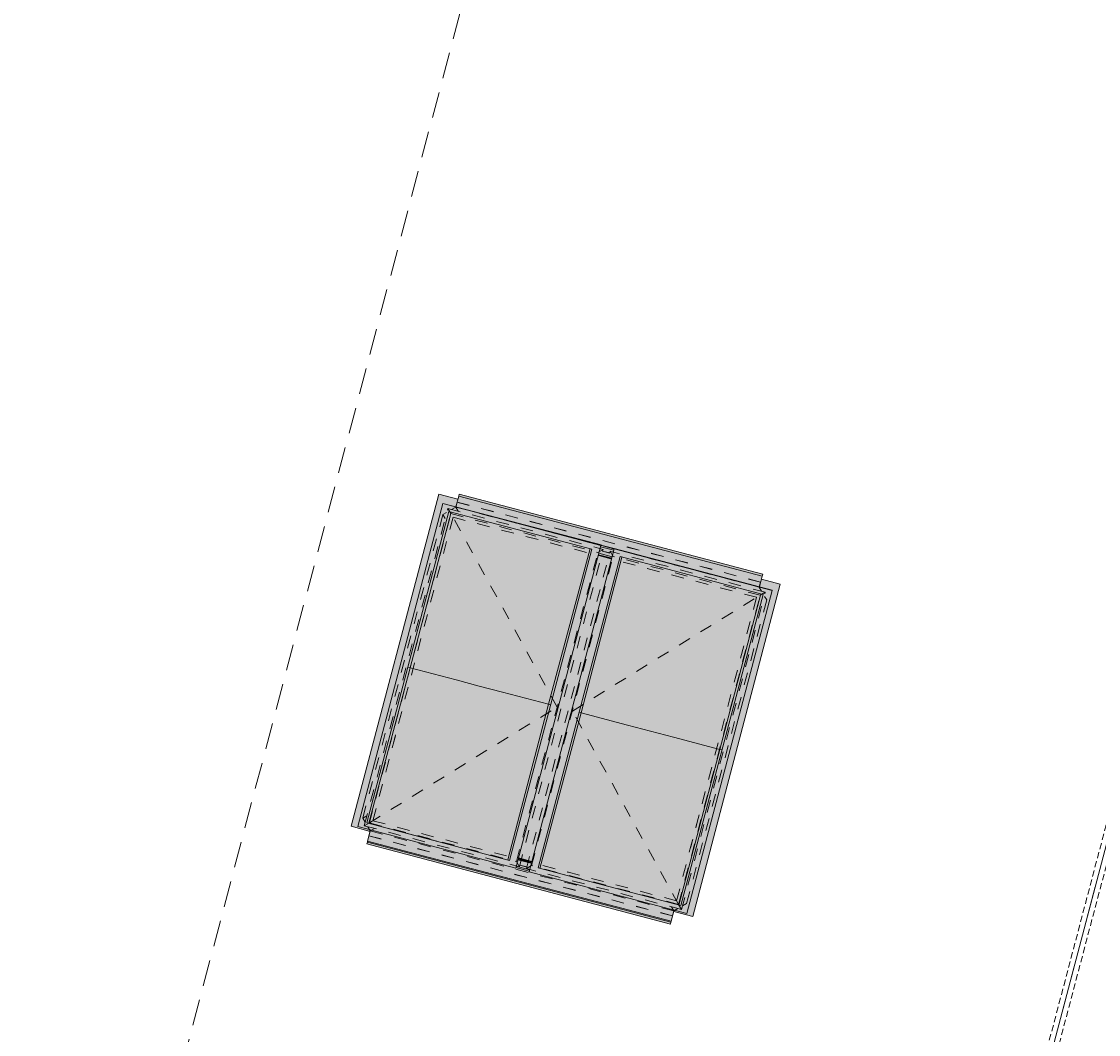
# Model space of a CAD drawing. Header units: millimetres. Extents: x -176817 to 18864955, y -12996033 to 201123.
# Tile 51 of 256: x 81729 to 92019, y 30005 to 39686. Entities that reach past the tile are written whole.
import ezdxf
from ezdxf.enums import TextEntityAlignment as Align

# ---------------------------------------------------------------- set-up
doc = ezdxf.new("R2010")
doc.units = ezdxf.units.MM
doc.header["$MEASUREMENT"] = 0
for name, pattern in [('HIDDEN3', [800, 400, -400]), ('Przerywana', [240, 120, -120]), ('Przerywana długa', [390, 250, -140]), ('Przerywana gęsta', [90, 60, -30])]:
    doc.linetypes.add(name, pattern=pattern)
for name, color, linetype in [('213-A Wymiarowanie wewnętrzne', 7, 'Continuous'), ('232-A Klapy oddymiające', 7, 'Continuous'), ('232-A Klapy oddymiające podkład', 7, 'Continuous'), ('321-Wyposażenie PPOŻ', 7, 'Continuous'), ('410-K Osie', 7, 'Continuous'), ('842-G Opisy PW PZT', 7, 'Continuous')]:
    doc.layers.add(name, color=color, linetype=linetype)
doc.styles.add('STYL_AUTOMATYCZNY_4', font='arial.ttf')
doc.styles.add('STYL_AUTOMATYCZNY_8', font='ARIALN.TTF')
doc.linetypes.add('Zygzak', pattern='A,0,[4,TKI_PWY_A_AR_PAB_RZ_KN02_03_04_ Poziom +1 - fragment A1.Shx,S=1.119929,R=0,X=0,Y=-0.035278],-141.111112,0', length=141.111112)
doc.dimstyles.new('STYL_AUTOMATYCZNY__3', dxfattribs={"dimtxt": 64.999998, "dimasz": 47.5, "dimexe": 0.18, "dimexo": 0.0625, "dimgap": 0, "dimtad": 1, "dimdec": 1, "dimlfac": 0.1, "dimzin": 0, "dimdsep": 46, "dimtxsty": 'STYL_AUTOMATYCZNY_4', "dimblk": 'ARROWHEAD_11', "dimblk1": 'ARROWHEAD_11', "dimblk2": 'ARROWHEAD_11', "dimcen": 0.09, "dimclrd": 30, "dimclre": 30, "dimclrt": 30, "dimazin": 0, "dimtfac": 1, "dimtdec": 4, "dimtmove": 0, "dimatfit": 3, "dimfxl": 0, "dimtolj": 1, "dimtzin": 0, "dimarcsym": 0})

# ---------------------------------------------------------------- blocks, each defined once
blk = doc.blocks.new('Klapa mcr_PROLIGHT_DVP[244]_2', base_point=(86928, 33151))
at = {"layer": '232-A Klapy oddymiające', "linetype": 'Continuous', "lineweight": 0, "true_color": 0xffffff}
for points in [[(85791, 35072), (85716, 35168), (84879, 31994), (85197, 32966), (85315, 33413), (85755, 35081)], [(85716, 35168), (85895, 35112), (85897, 35120)], [(85879, 35049), (85895, 35112), (85716, 35168), (85791, 35072)], [(85716, 35168), (85897, 35120), (85897, 35120), (85716, 35168)], [(88587, 34444), (85906, 35151), (85879, 35049), (86220, 34959)], [(85906, 35151), (88810, 34404), (85910, 35169)], [(85906, 35151), (88805, 34386), (88810, 34404)], [(85910, 35169), (88810, 34405), (85910, 35170)], [(88810, 34404), (88810, 34405), (85910, 35169)], [(84940, 31992), (85812, 35003), (85754, 35078)], [(85027, 32028), (85812, 35003), (84940, 31992)], [(85440, 33510), (85833, 34998), (85831, 34998), (85701, 34582), (85420, 33516)], [(85440, 33510), (85881, 33394), (85843, 34995), (85833, 34998)], [(85701, 34582), (85831, 34998), (85812, 35003)], [(85754, 35078), (87264, 34679), (85755, 35081)], [(85812, 35003), (87177, 34643), (85754, 35078)], [(87177, 34643), (87264, 34679), (85754, 35078)], [(87264, 34679), (87265, 34683), (85755, 35081)], [(85881, 33394), (86491, 34824), (85843, 34995)], [(87392, 34649), (88778, 34284), (88805, 34386), (88587, 34444), (86220, 34959), (87265, 34683), (87265, 34682), (87392, 34649)], [(86497, 34823), (86491, 34824), (85881, 33394), (86102, 33335)], [(86102, 33335), (86323, 33277), (86502, 34821), (86497, 34823)], [(86323, 33277), (86764, 33161), (86513, 34819), (86502, 34821)], [(86764, 33161), (87161, 34648), (86513, 34819)], [(87264, 34679), (86392, 31668), (86450, 31594)], [(87264, 34679), (87177, 34643), (86392, 31668), (86502, 32048)], [(87388, 34634), (87391, 34648), (87264, 34681), (87261, 34669), (87271, 34665)], [(87264, 34681), (87391, 34648), (87392, 34649), (87265, 34682)], [(87449, 34572), (87391, 34646), (86577, 31560)], [(86688, 32497), (87155, 33754), (87367, 34554), (87240, 34588)], [(87177, 34643), (87161, 34648), (86764, 33161), (86906, 33618)], [(87367, 34557), (87371, 34570), (87294, 34591), (87244, 34604), (87240, 34590)], [(87367, 34556), (87367, 34556), (87240, 34590), (87240, 34590)], [(87367, 34556), (87240, 34590), (87240, 34588), (87367, 34554)], [(87367, 34556), (87240, 34590), (87240, 34590), (87367, 34556)], [(87367, 34556), (87240, 34590), (87240, 34590), (87367, 34556)], [(87367, 34556), (87367, 34557), (87240, 34590), (87240, 34590)], [(87371, 34571), (87380, 34603), (87252, 34634), (87244, 34604)], [(87387, 34633), (87260, 34666), (87252, 34634), (87380, 34603)], [(87387, 34633), (87388, 34634), (87261, 34667), (87260, 34666)], [(87271, 34665), (87261, 34669), (87261, 34668)], [(87388, 34634), (87388, 34634), (87261, 34668), (87261, 34667)], [(87371, 34570), (87371, 34571), (87294, 34591)], [(87391, 34646), (88900, 34248), (87392, 34649)], [(87449, 34572), (88813, 34211), (87391, 34646)], [(88900, 34248), (87391, 34646), (88813, 34211)], [(88900, 34248), (88901, 34251), (87392, 34649)], [(86664, 31596), (87449, 34572), (86577, 31560)], [(87077, 33079), (87465, 34567), (87464, 34568), (87356, 34218), (87056, 33084)], [(87518, 32962), (87476, 34564), (87465, 34567), (87077, 33079)], [(87464, 34568), (87453, 34570), (87449, 34572), (87356, 34218)], [(87518, 32962), (88124, 34393), (87476, 34564)], [(87738, 32903), (88129, 34392), (88124, 34393), (87518, 32962)], [(87738, 32903), (87959, 32845), (88134, 34391), (88129, 34392)], [(87959, 32845), (88400, 32729), (88145, 34388), (88134, 34391)], [(88400, 32729), (88793, 34217), (88145, 34388)], [(88094, 31193), (88141, 31133), (88978, 34307), (88660, 33336), (88468, 32609)], [(88978, 34307), (88865, 34261), (88901, 34251), (88660, 33336)], [(88865, 34261), (88978, 34307), (88797, 34355), (88778, 34284)], [(88978, 34307), (88797, 34355), (88797, 34355), (88978, 34307)], [(88086, 31162), (88900, 34248), (88028, 31236)], [(88028, 31236), (88900, 34248), (88813, 34211)], [(88543, 33186), (88813, 34211), (88793, 34217), (88400, 32729)], [(86603, 31659), (87155, 33754), (86688, 32497), (86476, 31693)], [(86784, 33156), (86906, 33618), (86764, 33161)], [(85027, 32028), (85048, 32023), (85440, 33510), (85299, 33058)], [(85696, 31852), (85440, 33510), (85048, 32023), (85078, 32015)], [(85440, 33510), (85420, 33516), (85299, 33058)], [(85696, 31852), (85706, 31849), (85881, 33394), (85440, 33510)], [(85712, 31848), (86102, 33335), (85881, 33394), (85706, 31849)], [(85717, 31846), (86323, 33277), (86102, 33335), (85712, 31848)], [(86365, 31675), (86323, 33277), (85717, 31846)], [(86375, 31673), (86764, 33161), (86323, 33277), (86365, 31675)], [(86485, 32022), (86784, 33156), (86764, 33161), (86375, 31673), (86377, 31672)], [(88421, 32724), (88543, 33186), (88400, 32729)], [(87077, 33079), (86934, 32622), (86664, 31596), (86680, 31592)], [(86699, 31587), (87328, 31421), (87077, 33079), (86680, 31592)], [(87077, 33079), (87056, 33084), (86934, 32622)], [(87339, 31418), (87518, 32962), (87077, 33079), (87328, 31421)], [(85055, 32427), (85197, 32966), (84879, 31994), (84948, 32023)], [(87738, 32903), (87518, 32962), (87339, 31418), (87344, 31417)], [(87349, 31416), (87959, 32845), (87738, 32903), (87344, 31417)], [(87997, 31245), (87959, 32845), (87349, 31416)], [(88008, 31242), (88400, 32729), (87959, 32845), (87997, 31245)], [(88141, 31662), (88421, 32724), (88400, 32729), (88008, 31242), (88009, 31241)], [(85060, 31946), (85063, 31960), (84940, 31992), (84948, 32023), (84879, 31994)], [(84940, 31992), (86450, 31594), (85027, 32028)], [(85027, 32028), (86450, 31594), (86392, 31668)], [(86392, 31668), (85027, 32028), (85027, 32028)], [(86392, 31668), (86375, 31673), (86365, 31675), (85706, 31849), (85696, 31852), (85039, 32025), (85078, 32015), (86392, 31668)], [(86485, 32022), (86377, 31672), (86392, 31668)], [(85035, 31853), (87935, 31088), (85526, 31838), (85063, 31960)], [(85028, 31826), (87928, 31060), (85033, 31843)], [(85033, 31843), (87932, 31078), (85035, 31853)], [(87932, 31078), (85033, 31843), (87928, 31060)], [(87932, 31078), (87935, 31088), (85035, 31853)], [(87963, 31195), (86577, 31560), (86578, 31566), (86451, 31600), (86450, 31594), (85526, 31838), (87935, 31088)], [(86578, 31566), (86579, 31567), (86452, 31601), (86451, 31600)], [(86579, 31567), (86582, 31579), (86455, 31612), (86452, 31601)], [(86582, 31579), (86589, 31608), (86463, 31645), (86455, 31612)], [(86589, 31608), (86598, 31641), (86471, 31674), (86463, 31645)], [(86598, 31641), (86601, 31654), (86474, 31688), (86471, 31675), (86555, 31652)], [(86555, 31652), (86471, 31675), (86471, 31674)], [(86598, 31641), (86598, 31641), (86471, 31674), (86471, 31674)], [(86598, 31641), (86471, 31674), (86471, 31674), (86598, 31641)], [(86474, 31688), (86601, 31654), (86602, 31654), (86475, 31688)], [(86602, 31656), (86603, 31659), (86476, 31693), (86475, 31690)], [(86602, 31656), (86475, 31690), (86475, 31688), (86602, 31654)], [(86577, 31560), (88086, 31162), (86664, 31596)], [(88086, 31162), (88028, 31236), (86664, 31596)], [(88017, 31239), (87978, 31250), (86664, 31596), (86664, 31596)], [(88028, 31236), (88008, 31242), (87997, 31245), (87339, 31418), (87328, 31421), (86668, 31595), (88028, 31236)], [(88028, 31236), (88141, 31662), (88009, 31241)], [(87960, 31181), (88141, 31133), (87962, 31189)], [(88141, 31133), (88094, 31193), (88086, 31162), (87963, 31195), (87962, 31189)]]:
    blk.add_hatch(color=7, dxfattribs=at).paths.add_polyline_path(points)
at = {"layer": '232-A Klapy oddymiające', "color": 7, "linetype": 'Continuous', "lineweight": 0}
for p, q in [((85716, 35168), (84879, 31994)), ((85716, 35168), (85897, 35120)), ((85716, 35168), (85716, 35168)), ((85897, 35120), (85716, 35168)), ((85879, 35049), (85906, 35151)), ((85910, 35169), (85906, 35151)), ((85906, 35151), (88805, 34386)), ((88810, 34405), (85910, 35170)), ((85910, 35170), (85910, 35169)), ((88810, 34404), (85910, 35169)), ((85754, 35078), (84940, 31992)), ((85812, 35003), (85027, 32028)), ((85833, 34998), (85440, 33510)), ((85755, 35081), (85754, 35078)), ((87264, 34679), (85754, 35078)), ((87265, 34683), (85755, 35081)), ((85812, 35003), (87177, 34643)), ((86450, 31594), (87264, 34679)), ((87264, 34679), (87265, 34683)), ((87391, 34648), (87264, 34681)), ((87177, 34643), (86392, 31668)), ((87391, 34646), (86577, 31560)), ((86764, 33161), (87161, 34648)), ((87240, 34590), (87367, 34556)), ((87367, 34556), (87240, 34590)), ((87240, 34590), (87367, 34557)), ((87240, 34588), (87367, 34554)), ((87244, 34604), (87371, 34571)), ((87387, 34633), (87260, 34666)), ((87392, 34649), (87391, 34646)), ((88900, 34248), (87391, 34646)), ((88901, 34251), (87392, 34649)), ((87449, 34572), (86664, 31596)), ((87465, 34567), (87077, 33079)), ((87449, 34572), (88813, 34211)), ((88778, 34284), (88805, 34386)), ((88805, 34386), (88810, 34404)), ((88810, 34404), (88810, 34405)), ((88141, 31133), (88978, 34307)), ((88797, 34355), (88978, 34307)), ((88978, 34307), (88797, 34355)), ((88978, 34307), (88978, 34307)), ((88813, 34211), (88028, 31236)), ((88086, 31162), (88900, 34248)), ((88400, 32729), (88793, 34217)), ((88900, 34248), (88901, 34251)), ((85440, 33510), (85048, 32023)), ((85420, 33516), (85440, 33510)), ((85440, 33510), (85881, 33394)), ((85881, 33394), (86102, 33335)), ((86102, 33335), (86323, 33277)), ((86323, 33277), (86764, 33161)), ((86375, 31673), (86764, 33161)), ((86764, 33161), (86784, 33156)), ((87077, 33079), (86680, 31592)), ((87056, 33084), (87077, 33079)), ((87077, 33079), (87518, 32962)), ((87518, 32962), (87738, 32903)), ((87738, 32903), (87959, 32845)), ((87959, 32845), (88400, 32729)), ((88008, 31242), (88400, 32729)), ((88400, 32729), (88421, 32724)), ((85696, 31852), (85027, 32028)), ((86392, 31668), (85027, 32028)), ((84879, 31994), (85060, 31946)), ((84940, 31992), (86450, 31594)), ((85063, 31960), (85035, 31853)), ((85033, 31843), (85028, 31826)), ((85028, 31826), (87928, 31060)), ((85035, 31853), (85033, 31843)), ((87932, 31078), (85033, 31843)), ((87935, 31088), (85035, 31853)), ((86392, 31668), (86375, 31673)), ((86452, 31601), (86579, 31567)), ((86455, 31612), (86582, 31579)), ((86471, 31674), (86598, 31641)), ((86474, 31688), (86601, 31654)), ((86602, 31656), (86475, 31690)), ((86476, 31693), (86603, 31659)), ((87328, 31421), (86664, 31596)), ((88028, 31236), (86664, 31596)), ((86577, 31560), (88086, 31162)), ((87963, 31195), (87935, 31088)), ((87960, 31181), (88141, 31133)), ((88028, 31236), (88008, 31242)), ((87928, 31060), (87932, 31078)), ((87932, 31078), (87935, 31088))]:
    blk.add_line(p, q, dxfattribs=at)
blk = doc.blocks.new('Belka_234_2', base_point=(95458, 44564))
at = {"layer": '321-Wyposażenie PPOŻ', "color": 1, "linetype": 'HIDDEN3', "lineweight": 0}
blk.add_line((95458, 44564), (90196, 24623), dxfattribs=at)
at = {"layer": '321-Wyposażenie PPOŻ', "color": 1, "linetype": 'Przerywana gęsta', "lineweight": 0, "flags": 128}
for points in [[(95422, 44626), (90135, 24587)], [(95493, 44503), (90257, 24658)]]:
    blk.add_lwpolyline(points, dxfattribs=at)
blk = doc.blocks.new('*D3098')
at = {"layer": '213-A Wymiarowanie wewnętrzne', "linetype": 'Continuous', "lineweight": 200}
for points in [[(67731, 32231), (67732, 32226), (67735, 32222), (67739, 32219), (67744, 32218), (67749, 32219), (67753, 32222), (67755, 32226), (67756, 32231), (67755, 32236), (67753, 32240), (67749, 32242), (67744, 32243), (67739, 32242), (67735, 32240), (67732, 32236)], [(82525, 28327), (82526, 28322), (82529, 28318), (82533, 28316), (82537, 28315), (82542, 28316), (82546, 28318), (82549, 28322), (82550, 28327), (82549, 28332), (82546, 28336), (82542, 28339), (82537, 28340), (82533, 28339), (82529, 28336), (82526, 28332)]]:
    blk.add_hatch(color=30, dxfattribs=at).paths.add_polyline_path(points)
at = {"layer": '213-A Wymiarowanie wewnętrzne', "color": 30, "linetype": 'Continuous', "lineweight": 0}
for p, q in [((67741, 32219), (67732, 32185)), ((67756, 32276), (67747, 32243)), ((82525, 28330), (67756, 32228))]:
    blk.add_line(p, q, dxfattribs=at)
blk.add_circle((67744, 32231), 12.5, dxfattribs=at)
at = {"layer": '213-A Wymiarowanie wewnętrzne', "color": 30, "lineweight": 200, "insert": (75036, 30320), "char_height": 65, "attachment_point": 7, "rotation": 345.218, "style": 'STYL_AUTOMATYCZNY_4'}
blk.add_mtext('\\A1;{\\pql;\\fArial|b0|i0|c238|p0;\\W1.000000;1\xa0530}', dxfattribs=at)
blk = doc.blocks.new('ARROWHEAD_11')
at = {"color": 0, "linetype": 'Continuous', "lineweight": 0}
blk.add_line((0, 0), (-1, 0), dxfattribs=at)
at = {"color": 0, "linetype": 'Continuous', "lineweight": 0, "const_width": 0.25, "flags": 128}
blk.add_lwpolyline([(-0.125, 0, 1), (0.125, 0, 1)], format="xyb", close=True, dxfattribs=at)
blk = doc.blocks.new('*D3220')
at = {"layer": '213-A Wymiarowanie wewnętrzne', "linetype": 'Continuous', "lineweight": 200}
for points in [[(122642, 57904), (122643, 57899), (122646, 57895), (122650, 57892), (122654, 57891), (122659, 57892), (122663, 57895), (122666, 57899), (122667, 57904), (122666, 57909), (122663, 57913), (122659, 57915), (122654, 57916), (122650, 57915), (122646, 57913), (122643, 57909)], [(113125, 21838), (113126, 21833), (113129, 21829), (113133, 21827), (113138, 21826), (113142, 21827), (113146, 21829), (113149, 21833), (113150, 21838), (113149, 21843), (113146, 21847), (113142, 21850), (113138, 21851), (113133, 21850), (113129, 21847), (113126, 21843)]]:
    blk.add_hatch(color=30, dxfattribs=at).paths.add_polyline_path(points)
at = {"layer": '213-A Wymiarowanie wewnętrzne', "color": 30, "linetype": 'Continuous', "lineweight": 0}
for p, q in [((122651, 57892), (113141, 21850)), ((122609, 57916), (122642, 57907)), ((122666, 57901), (122700, 57892))]:
    blk.add_line(p, q, dxfattribs=at)
blk.add_circle((122654, 57904), 12.5, dxfattribs=at)
at = {"layer": '213-A Wymiarowanie wewnętrzne', "color": 30, "lineweight": 200, "insert": (117855, 39766), "char_height": 65, "attachment_point": 7, "rotation": 75.218, "style": 'STYL_AUTOMATYCZNY_4'}
blk.add_mtext('\\A1;{\\pql;\\fArial|b0|i0|c238|p0;\\W1.000000;3\xa0730}', dxfattribs=at)
blk = doc.blocks.new('*D3221')
at = {"layer": '213-A Wymiarowanie wewnętrzne', "linetype": 'Continuous', "lineweight": 200}
for points in [[(113125, 21838), (113126, 21833), (113129, 21829), (113133, 21827), (113138, 21826), (113142, 21827), (113146, 21829), (113149, 21833), (113150, 21838), (113149, 21843), (113146, 21847), (113142, 21850), (113138, 21851), (113133, 21850), (113129, 21847), (113126, 21843)], [(112946, 21161), (112947, 21157), (112950, 21153), (112954, 21150), (112959, 21149), (112964, 21150), (112968, 21153), (112971, 21157), (112971, 21161), (112971, 21166), (112968, 21170), (112964, 21173), (112959, 21174), (112954, 21173), (112950, 21170), (112947, 21166)]]:
    blk.add_hatch(color=30, dxfattribs=at).paths.add_polyline_path(points)
at = {"layer": '213-A Wymiarowanie wewnętrzne', "color": 30, "linetype": 'Continuous', "lineweight": 0}
for p, q in [((113134, 21826), (112962, 21174)), ((113092, 21850), (113125, 21841)), ((113150, 21835), (113183, 21826))]:
    blk.add_line(p, q, dxfattribs=at)
blk.add_circle((113138, 21838), 12.5, dxfattribs=at)
at = {"layer": '213-A Wymiarowanie wewnętrzne', "color": 30, "lineweight": 200, "insert": (113023, 21455), "char_height": 65, "attachment_point": 7, "rotation": 75.218, "style": 'STYL_AUTOMATYCZNY_4'}
blk.add_mtext('\\A1;{\\pql;\\fArial|b0|i0|c238|p0;\\W1.000000;70}', dxfattribs=at)
blk = doc.blocks.new('*D3222')
at = {"layer": '213-A Wymiarowanie wewnętrzne', "linetype": 'Continuous', "lineweight": 200}
for points in [[(112946, 21161), (112947, 21157), (112950, 21153), (112954, 21150), (112959, 21149), (112964, 21150), (112968, 21153), (112971, 21157), (112971, 21161), (112971, 21166), (112968, 21170), (112964, 21173), (112959, 21174), (112954, 21173), (112950, 21170), (112947, 21166)], [(108979, 6126), (108980, 6121), (108983, 6117), (108987, 6115), (108992, 6114), (108996, 6115), (109000, 6117), (109003, 6121), (109004, 6126), (109003, 6131), (109000, 6135), (108996, 6138), (108992, 6139), (108987, 6138), (108983, 6135), (108980, 6131)]]:
    blk.add_hatch(color=30, dxfattribs=at).paths.add_polyline_path(points)
at = {"layer": '213-A Wymiarowanie wewnętrzne', "color": 30, "linetype": 'Continuous', "lineweight": 0}
for p, q in [((112956, 21149), (108995, 6138)), ((112914, 21173), (112947, 21165)), ((112971, 21158), (113004, 21149))]:
    blk.add_line(p, q, dxfattribs=at)
blk.add_circle((112959, 21161), 12.5, dxfattribs=at)
at = {"layer": '213-A Wymiarowanie wewnętrzne', "color": 30, "lineweight": 200, "insert": (110934, 13539), "char_height": 65, "attachment_point": 7, "rotation": 75.218, "style": 'STYL_AUTOMATYCZNY_4'}
blk.add_mtext('\\A1;{\\pql;\\fArial|b0|i0|c238|p0;\\W1.000000;1\xa0555}', dxfattribs=at)
blk = doc.blocks.new('*D3227')
at = {"layer": '213-A Wymiarowanie wewnętrzne', "linetype": 'Continuous', "lineweight": 200}
for points in [[(153564, 49744), (153565, 49739), (153568, 49735), (153572, 49733), (153577, 49732), (153582, 49733), (153586, 49735), (153589, 49739), (153589, 49744), (153589, 49749), (153586, 49753), (153582, 49756), (153577, 49757), (153572, 49756), (153568, 49753), (153565, 49749)], [(144048, 13679), (144049, 13674), (144051, 13670), (144055, 13667), (144060, 13666), (144065, 13667), (144069, 13670), (144072, 13674), (144073, 13679), (144072, 13683), (144069, 13687), (144065, 13690), (144060, 13691), (144055, 13690), (144051, 13687), (144049, 13683)]]:
    blk.add_hatch(color=30, dxfattribs=at).paths.add_polyline_path(points)
at = {"layer": '213-A Wymiarowanie wewnętrzne', "color": 30, "linetype": 'Continuous', "lineweight": 0}
for p, q in [((153574, 49732), (144063, 13691)), ((153532, 49756), (153565, 49747)), ((153589, 49741), (153622, 49732))]:
    blk.add_line(p, q, dxfattribs=at)
blk.add_circle((153577, 49744), 12.5, dxfattribs=at)
at = {"layer": '213-A Wymiarowanie wewnętrzne', "color": 30, "lineweight": 200, "insert": (148778, 31607), "char_height": 65, "attachment_point": 7, "rotation": 75.218, "style": 'STYL_AUTOMATYCZNY_4'}
blk.add_mtext('\\A1;{\\pql;\\fArial|b0|i0|c238|p0;\\W1.000000;3\xa0730}', dxfattribs=at)
blk = doc.blocks.new('*D3228')
at = {"layer": '213-A Wymiarowanie wewnętrzne', "linetype": 'Continuous', "lineweight": 200}
for points in [[(144048, 13679), (144049, 13674), (144051, 13670), (144055, 13667), (144060, 13666), (144065, 13667), (144069, 13670), (144072, 13674), (144073, 13679), (144072, 13683), (144069, 13687), (144065, 13690), (144060, 13691), (144055, 13690), (144051, 13687), (144049, 13683)], [(143869, 13002), (143870, 12997), (143873, 12993), (143877, 12990), (143882, 12989), (143886, 12990), (143890, 12993), (143893, 12997), (143894, 13002), (143893, 13007), (143890, 13011), (143886, 13013), (143882, 13014), (143877, 13013), (143873, 13011), (143870, 13007)]]:
    blk.add_hatch(color=30, dxfattribs=at).paths.add_polyline_path(points)
at = {"layer": '213-A Wymiarowanie wewnętrzne', "color": 30, "linetype": 'Continuous', "lineweight": 0}
for p, q in [((144015, 13691), (144048, 13682)), ((144057, 13666), (143885, 13014)), ((144072, 13675), (144106, 13667))]:
    blk.add_line(p, q, dxfattribs=at)
blk.add_circle((144060, 13679), 12.5, dxfattribs=at)
at = {"layer": '213-A Wymiarowanie wewnętrzne', "color": 30, "lineweight": 200, "insert": (143946, 13296), "char_height": 65, "attachment_point": 7, "rotation": 75.218, "style": 'STYL_AUTOMATYCZNY_4'}
blk.add_mtext('\\A1;{\\pql;\\fArial|b0|i0|c238|p0;\\W1.000000;70}', dxfattribs=at)
blk = doc.blocks.new('*D3229')
at = {"layer": '213-A Wymiarowanie wewnętrzne', "linetype": 'Continuous', "lineweight": 200}
for points in [[(143869, 13002), (143870, 12997), (143873, 12993), (143877, 12990), (143882, 12989), (143886, 12990), (143890, 12993), (143893, 12997), (143894, 13002), (143893, 13007), (143890, 13011), (143886, 13013), (143882, 13014), (143877, 13013), (143873, 13011), (143870, 13007)], [(139902, -2034), (139903, -2038), (139905, -2042), (139909, -2045), (139914, -2046), (139919, -2045), (139923, -2042), (139926, -2038), (139927, -2034), (139926, -2029), (139923, -2025), (139919, -2022), (139914, -2021), (139909, -2022), (139905, -2025), (139903, -2029)]]:
    blk.add_hatch(color=30, dxfattribs=at).paths.add_polyline_path(points)
at = {"layer": '213-A Wymiarowanie wewnętrzne', "color": 30, "linetype": 'Continuous', "lineweight": 0}
for p, q in [((143878, 12990), (139917, -2022)), ((143836, 13014), (143870, 13005)), ((143894, 12999), (143927, 12990))]:
    blk.add_line(p, q, dxfattribs=at)
blk.add_circle((143882, 13002), 12.5, dxfattribs=at)
at = {"layer": '213-A Wymiarowanie wewnętrzne', "color": 30, "lineweight": 200, "insert": (141857, 5380), "char_height": 65, "attachment_point": 7, "rotation": 75.218, "style": 'STYL_AUTOMATYCZNY_4'}
blk.add_mtext('\\A1;{\\pql;\\fArial|b0|i0|c238|p0;\\W1.000000;1\xa0555}', dxfattribs=at)
blk = doc.blocks.new('*D3234')
at = {"layer": '213-A Wymiarowanie wewnętrzne', "linetype": 'Continuous', "lineweight": 200}
for points in [[(167575, 46047), (167576, 46042), (167578, 46038), (167582, 46036), (167587, 46035), (167592, 46036), (167596, 46038), (167599, 46042), (167600, 46047), (167599, 46052), (167596, 46056), (167592, 46059), (167587, 46060), (167582, 46059), (167578, 46056), (167576, 46052)], [(158058, 9982), (158059, 9977), (158062, 9973), (158066, 9970), (158070, 9969), (158075, 9970), (158079, 9973), (158082, 9977), (158083, 9982), (158082, 9986), (158079, 9990), (158075, 9993), (158070, 9994), (158066, 9993), (158062, 9990), (158059, 9986)]]:
    blk.add_hatch(color=30, dxfattribs=at).paths.add_polyline_path(points)
at = {"layer": '213-A Wymiarowanie wewnętrzne', "color": 30, "linetype": 'Continuous', "lineweight": 0}
blk.add_line((167584, 46035), (158074, 9994), dxfattribs=at)
at = {"layer": '213-A Wymiarowanie wewnętrzne', "color": 30, "lineweight": 200, "insert": (162788, 27910), "char_height": 65, "attachment_point": 7, "rotation": 75.218, "style": 'STYL_AUTOMATYCZNY_4'}
blk.add_mtext('\\A1;{\\pql;\\fArial|b0|i0|c238|p0;\\W1.000000;3\xa0730}', dxfattribs=at)
blk = doc.blocks.new('*D3235')
at = {"layer": '213-A Wymiarowanie wewnętrzne', "linetype": 'Continuous', "lineweight": 200}
for points in [[(158058, 9982), (158059, 9977), (158062, 9973), (158066, 9970), (158070, 9969), (158075, 9970), (158079, 9973), (158082, 9977), (158083, 9982), (158082, 9986), (158079, 9990), (158075, 9993), (158070, 9994), (158066, 9993), (158062, 9990), (158059, 9986)], [(157879, 9305), (157880, 9300), (157883, 9296), (157887, 9293), (157892, 9292), (157897, 9293), (157901, 9296), (157903, 9300), (157904, 9305), (157903, 9310), (157901, 9314), (157897, 9316), (157892, 9317), (157887, 9316), (157883, 9314), (157880, 9310)]]:
    blk.add_hatch(color=30, dxfattribs=at).paths.add_polyline_path(points)
at = {"layer": '213-A Wymiarowanie wewnętrzne', "color": 30, "linetype": 'Continuous', "lineweight": 0}
for p, q in [((158025, 9994), (158058, 9985)), ((158067, 9970), (157895, 9317)), ((158083, 9978), (158116, 9970))]:
    blk.add_line(p, q, dxfattribs=at)
blk.add_circle((158070, 9982), 12.5, dxfattribs=at)
at = {"layer": '213-A Wymiarowanie wewnętrzne', "color": 30, "lineweight": 200, "insert": (157956, 9599), "char_height": 65, "attachment_point": 7, "rotation": 75.218, "style": 'STYL_AUTOMATYCZNY_4'}
blk.add_mtext('\\A1;{\\pql;\\fArial|b0|i0|c238|p0;\\W1.000000;70}', dxfattribs=at)
blk = doc.blocks.new('*D3236')
at = {"layer": '213-A Wymiarowanie wewnętrzne', "linetype": 'Continuous', "lineweight": 200}
for points in [[(157879, 9305), (157880, 9300), (157883, 9296), (157887, 9293), (157892, 9292), (157897, 9293), (157901, 9296), (157903, 9300), (157904, 9305), (157903, 9310), (157901, 9314), (157897, 9316), (157892, 9317), (157887, 9316), (157883, 9314), (157880, 9310)], [(153912, -5731), (153913, -5735), (153916, -5739), (153920, -5742), (153924, -5743), (153929, -5742), (153933, -5739), (153936, -5735), (153937, -5731), (153936, -5726), (153933, -5722), (153929, -5719), (153924, -5718), (153920, -5719), (153916, -5722), (153913, -5726)]]:
    blk.add_hatch(color=30, dxfattribs=at).paths.add_polyline_path(points)
at = {"layer": '213-A Wymiarowanie wewnętrzne', "color": 30, "linetype": 'Continuous', "lineweight": 0}
for p, q in [((157889, 9293), (153928, -5718)), ((157847, 9317), (157880, 9308)), ((157904, 9302), (157937, 9293))]:
    blk.add_line(p, q, dxfattribs=at)
blk.add_circle((157892, 9305), 12.5, dxfattribs=at)
at = {"layer": '213-A Wymiarowanie wewnętrzne', "color": 30, "lineweight": 200, "insert": (155867, 1683), "char_height": 65, "attachment_point": 7, "rotation": 75.218, "style": 'STYL_AUTOMATYCZNY_4'}
blk.add_mtext('\\A1;{\\pql;\\fArial|b0|i0|c238|p0;\\W1.000000;1\xa0555}', dxfattribs=at)
blk = doc.blocks.new('Standardowy znacznik osi[628]_2', base_point=(99519, 91309))
at = {"layer": '410-K Osie', "color": 5, "linetype": 'Przerywana długa', "lineweight": 0}
blk.add_line((98753, 88408), (77729, 8732), dxfattribs=at)
at = {"layer": '410-K Osie', "color": 7, "lineweight": 0, "style": 'STYL_AUTOMATYCZNY_8'}
for tag, p in [('AC_MarkerText_1_0', (99572, 91477)), ('AC_MarkerText_1_1', (76952, 5757))]:
    blk.add_attdef(tag, text='', height=100, rotation=345.218, dxfattribs=at).set_placement(p, align=Align.TOP_CENTER)

msp = doc.modelspace()

# ---------------------------------------------------------------- linework, layer by layer
at = {"layer": '232-A Klapy oddymiające podkład', "color": 7, "linetype": 'Przerywana', "lineweight": 0}
for p, q in [((85889.66, 35093.17), (85876.91, 35044.83)), ((85889.35, 35091.97), (88790.04, 34326.55)), ((85889.66, 35093.17), (88790.36, 34327.75)), ((85002.94, 31999.05), (85803.04, 35031.18)), ((85754.7, 34973.65), (85788.87, 34993.55)), ((85803.04, 35031.18), (87285.21, 34640.07)), ((85803.04, 35031.18), (85831.51, 34982.3)), ((85837.75, 35022.02), (85876.91, 35044.83)), ((88777.62, 34279.4), (85876.91, 35044.83)), ((85899.71, 35005.67), (85876.91, 35044.83)), ((84989.28, 32072.94), (85754.7, 34973.65)), ((85051.82, 32027.52), (85831.51, 34982.3)), ((85777.52, 34934.48), (85754.7, 34973.65)), ((85831.51, 34982.3), (87236.33, 34611.6)), ((86456.64, 31656.83), (87236.33, 34611.6)), ((86485.11, 31607.95), (87285.21, 34640.07)), ((86552.86, 31590.07), (87352.96, 34622.2)), ((87236.33, 34611.6), (87285.21, 34640.07)), ((87348.7, 34606.04), (87280.95, 34623.92)), ((87349.02, 34607.25), (87281.27, 34625.13)), ((88835.14, 34231.09), (87352.96, 34622.2)), ((87381.43, 34573.32), (87352.96, 34622.2)), ((86601.74, 31618.54), (87381.43, 34573.32)), ((88786.26, 34202.62), (87381.43, 34573.32)), ((87812.17, 34534.16), (87812.21, 34534.15)), ((87729.2, 34452.63), (87711.23, 34457.38)), ((87729.2, 34452.63), (87729.25, 34452.62)), ((88790.36, 34327.75), (88777.62, 34279.4)), ((88800.42, 34240.25), (88777.62, 34279.4)), ((88006.57, 31247.84), (88786.26, 34202.62)), ((88035.04, 31198.96), (88835.14, 34231.09)), ((88835.14, 34231.09), (88786.26, 34202.62)), ((88848.79, 34157.2), (88828.9, 34191.37)), ((88083.37, 31256.49), (88848.79, 34157.2)), ((85302.53, 32868.14), (85221.59, 32561.4)), ((85302.53, 32868.14), (85302.58, 32868.12)), ((85146.17, 32667.52), (85146.22, 32667.51)), ((85028.45, 32095.76), (84989.28, 32072.94)), ((84989.28, 32072.94), (85012.1, 32033.77)), ((85002.94, 31999.05), (85051.82, 32027.52)), ((85051.82, 32027.52), (86456.64, 31656.83)), ((88203.24, 32102.71), (88122.3, 31795.98)), ((88203.24, 32102.71), (88203.29, 32102.7)), ((85002.94, 31999.05), (86485.11, 31607.95)), ((85037.65, 31989.89), (85060.45, 31950.74)), ((85047.7, 31902.39), (85060.45, 31950.74)), ((85047.7, 31902.39), (87948.39, 31136.97)), ((85048.02, 31903.6), (87948.71, 31138.18)), ((85099.61, 31973.54), (85060.45, 31950.74)), ((85060.45, 31950.74), (87961.17, 31185.31)), ((88122.81, 31797.91), (88122.86, 31797.9)), ((88240.27, 31851.07), (88240.31, 31851.06)), ((86456.64, 31656.83), (86485.11, 31607.95)), ((86556.81, 31605.01), (86489.05, 31622.89)), ((86557.12, 31606.22), (86489.37, 31624.1)), ((86601.74, 31618.54), (86552.86, 31590.07)), ((88006.57, 31247.84), (86601.74, 31618.54)), ((88173.23, 31597.03), (88173.28, 31597.01)), ((88035.04, 31198.96), (86552.86, 31590.07)), ((86963.77, 31551.92), (86945.81, 31556.66)), ((86947.74, 31556.15), (86947.79, 31556.14)), ((86963.77, 31551.92), (86963.82, 31551.91)), ((86995.71, 31440.07), (86995.76, 31440.06)), ((87938.36, 31224.47), (87961.17, 31185.31)), ((87948.39, 31136.97), (87961.17, 31185.31)), ((88000.32, 31208.12), (87961.17, 31185.31)), ((88035.04, 31198.96), (88006.57, 31247.84)), ((88083.37, 31256.49), (88044.2, 31233.67))]:
    msp.add_line(p, q, dxfattribs=at)
for points in [[(85051.82, 32027.52), (86846.48, 33134.22), (85831.51, 34982.3)], [(88006.57, 31247.84), (86991.59, 33095.93), (88786.26, 34202.62)]]:
    msp.add_lwpolyline(points, dxfattribs=at)
msp.add_lwpolyline([(85851.39, 34948.14), (88752.1, 34182.71), (87986.68, 31282), (85085.97, 32047.43)], close=True, dxfattribs=at)
at = {"layer": '842-G Opisy PW PZT', "color": 150, "linetype": 'Zygzak', "lineweight": 13}
msp.add_lwpolyline([(104893.38, 80321.37), (86854.07, 11958.2)], dxfattribs=at)

# ---------------------------------------------------------------- block references
at = {"layer": '232-A Klapy oddymiające', "color": 7, "linetype": 'Continuous', "lineweight": 0}
msp.add_blockref('Klapa mcr_PROLIGHT_DVP[244]_2', (86928.48, 33150.85), dxfattribs=at)
at = {"layer": '321-Wyposażenie PPOŻ', "color": 1, "lineweight": 0}
msp.add_blockref('Belka_234_2', (95457.86, 44564.48), dxfattribs=at)
at = {"layer": '410-K Osie', "color": 5, "linetype": 'Continuous', "lineweight": 0}
msp.add_blockref('Standardowy znacznik osi[628]_2', (99518.69, 91308.87), dxfattribs=at)

# ---------------------------------------------------------------- dimensions: what is measured, and where the dimension line sits
at = {"layer": '213-A Wymiarowanie wewnętrzne', "color": 30, "linetype": 'Continuous', "lineweight": 200}
for base, p1, p2, angle, picture, middle, turn in [((113137.57, 21838.26), (77651.76, 69778.81), (68134.99, 33713.3), 255.218034, '*D3220', (117851.96, 39882.59), 75.218034), ((144060.19, 13678.56), (77651.76, 69778.81), (68134.99, 33713.3), 255.218034, '*D3227', (148774.58, 31722.89), 75.218034), ((158070.47, 9981.6), (77651.76, 69778.81), (68134.99, 33713.3), 255.218034, '*D3234', (162784.86, 28025.93), 75.218034), ((112958.97, 21161.42), (68134.99, 33713.3), (67956.39, 33036.47), 255.218034, '*D3221', (113004.25, 21511.34), 75.218034), ((143881.59, 13001.73), (68134.99, 33713.3), (67956.39, 33036.47), 255.218034, '*D3228', (143926.87, 13351.64), 75.218034), ((157891.88, 9304.77), (68134.99, 33713.3), (67956.39, 33036.47), 255.218034, '*D3235', (157937.15, 9654.69), 75.218034), ((108991.52, 6126.07), (67956.39, 33036.47), (63892.27, 18026.62), 255.218034, '*D3222', (110931.25, 13655.32), 75.218034), ((139914.15, -2033.63), (67956.39, 33036.47), (63892.27, 18026.62), 255.218034, '*D3229', (141853.87, 5495.62), 75.218034), ((153924.43, -5730.59), (67956.39, 33036.47), (63892.27, 18026.62), 255.218034, '*D3236', (155864.15, 1798.67), 75.218034), ((67743.78, 32230.73), (82750.02, 29132.8), (67956.39, 33036.47), 165.218034, '*D3098', (75152.16, 30322.9), 345.218034)]:
    dim = msp.add_linear_dim(base=base, p1=p1, p2=p2, angle=angle, dimstyle='STYL_AUTOMATYCZNY__3', dxfattribs=at)
    dim.commit()
    dim.dimension.update_dxf_attribs({"geometry": picture, "text_midpoint": middle, "dimtype": 160, "text_rotation": turn})

doc.saveas('drawing.dxf')
